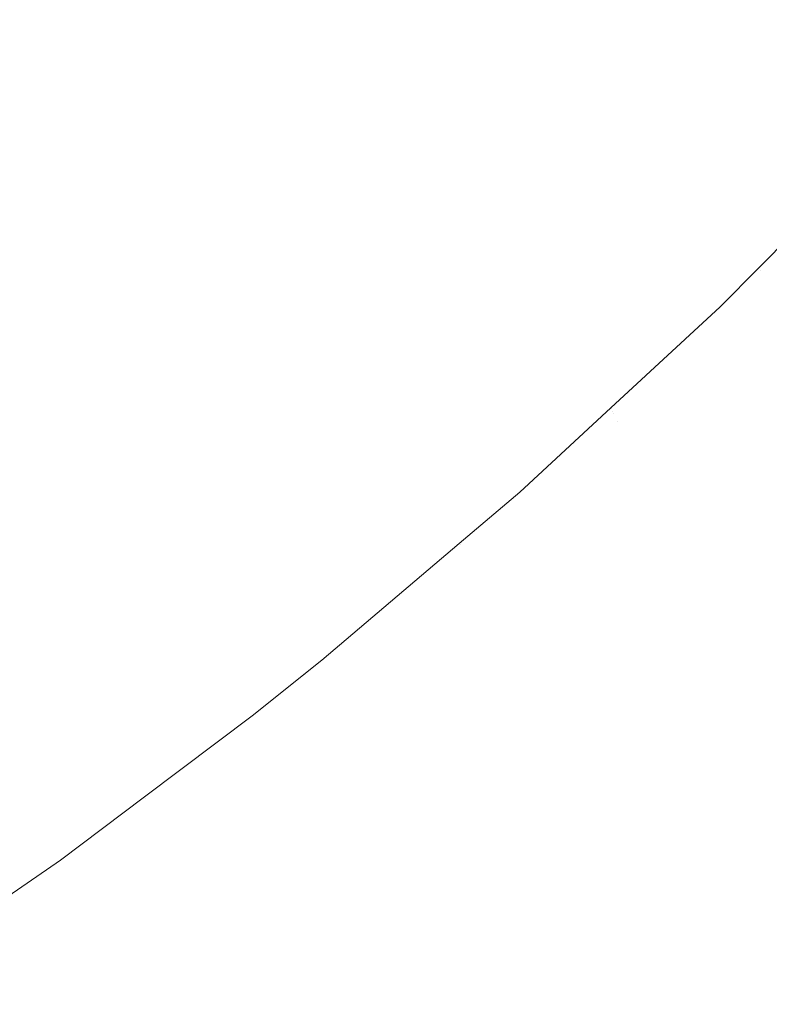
# Model space of a CAD drawing. Header units: centimetres. Extents: x -17.1 to 18.2, y 4.2 to 6.
# Tile 225 of 256: x 6.2821 to 6.2985, y 4.5165 to 4.538. Entities that reach past the tile are written whole.
import ezdxf

# ---------------------------------------------------------------- set-up
doc = ezdxf.new("R2010")
doc.units = ezdxf.units.CM
doc.header["$LTSCALE"] = 2.54
doc.layers.add('Lucido design-1', color=7, linetype='Continuous')

# ---------------------------------------------------------------- blocks, each defined once
blk = doc.blocks.new('Gruppo-3-1')
at = {"color": 7, "linetype": 'Continuous', "lineweight": 9}
blk.add_3dface([(-17.020308, 5.900212, -2276.22217), (-17.020308, 4.300212, -2276.22217), (18.147234, 4.300212, -2276.22217), (18.147234, 5.900212, -2276.22217)], dxfattribs=at)
for points, invisible_edges in [([(18.147234, 5.900212, -2277.02217), (6.24222, 4.401209, -2277.02217), (6.247738, 4.402007, -2277.02217)], 9), ([(6.24222, 4.401209, -2277.02217), (18.147234, 5.900212, -2277.02217), (18.147234, 4.300212, -2277.02217)], 9), ([(18.147234, 5.900212, -2277.02217), (6.247738, 4.402007, -2277.02217), (6.250767, 4.402575, -2277.02217)], 9), ([(6.250767, 4.402575, -2277.02217), (6.253268, 4.403044, -2277.02217), (18.147234, 5.900212, -2277.02217)], 10), ([(18.147234, 5.900212, -2277.02217), (6.253268, 4.403044, -2277.02217), (6.258817, 4.404324, -2277.02217)], 9), ([(18.147234, 5.900212, -2277.02217), (6.258817, 4.404324, -2277.02217), (6.26439, 4.405856, -2277.02217)], 9), ([(18.147234, 5.900212, -2277.02217), (6.26439, 4.405856, -2277.02217), (6.269994, 4.407647, -2277.02217)], 9), ([(18.147234, 5.900212, -2277.02217), (6.269994, 4.407647, -2277.02217), (6.275634, 4.409711, -2277.02217)], 9), ([(18.147234, 5.900212, -2277.02217), (6.275634, 4.409711, -2277.02217), (6.281313, 4.412058, -2277.02217)], 9), ([(18.147234, 5.900212, -2277.02217), (6.281313, 4.412058, -2277.02217), (6.287038, 4.414703, -2277.02217)], 9), ([(18.147234, 5.900212, -2277.02217), (6.287038, 4.414703, -2277.02217), (6.292811, 4.417664, -2277.02217)], 9), ([(18.147234, 5.900212, -2277.02217), (6.292811, 4.417664, -2277.02217), (6.298004, 4.420601, -2277.02217), (6.298635, 4.420958, -2277.02217)], 9), ([(6.295772, 4.538494, -2276.68536), (6.298806, 4.541571, -2276.68536), (6.299139, 4.540845, -2276.687674), (6.296091, 4.537755, -2276.687674)], 15), ([(6.287289, 4.538396, -2276.671794), (6.290378, 4.541153, -2276.671794), (6.290811, 4.540084, -2276.674006), (6.2877, 4.537308, -2276.674006)], 15), ([(6.295067, 4.54013, -2276.680769), (6.291981, 4.53719, -2276.680769), (6.291612, 4.538102, -2276.678496), (6.294681, 4.541025, -2276.678496)], 15), ([(6.296091, 4.537755, -2276.687674), (6.299139, 4.540845, -2276.687674), (6.299449, 4.540171, -2276.689995), (6.296388, 4.537067, -2276.689995)], 15), ([(6.279233, 4.538259, -2276.663225), (6.282376, 4.5407, -2276.663225), (6.28284, 4.539387, -2276.665321), (6.279671, 4.536925, -2276.665321)], 15), ([(6.286857, 4.539535, -2276.669608), (6.283713, 4.536913, -2276.669608), (6.283286, 4.538124, -2276.667449), (6.286406, 4.540726, -2276.667449)], 15), ([(6.296662, 4.53643, -2276.692323), (6.296388, 4.537067, -2276.689995), (6.299449, 4.540171, -2276.689995), (6.299735, 4.539546, -2276.692323)], 15), ([(6.2877, 4.537308, -2276.674006), (6.290811, 4.540084, -2276.674006), (6.291222, 4.539067, -2276.676241), (6.288092, 4.536274, -2276.676241)], 15), ([(6.295431, 4.539286, -2276.683058), (6.292329, 4.536331, -2276.683058), (6.291981, 4.53719, -2276.680769), (6.295067, 4.54013, -2276.680769)], 15), ([(6.287289, 4.538396, -2276.671794), (6.284123, 4.535755, -2276.671794), (6.283713, 4.536913, -2276.669608), (6.286857, 4.539535, -2276.669608)], 15), ([(6.299735, 4.539546, -2276.692323), (6.299998, 4.538972, -2276.694654), (6.296915, 4.535845, -2276.694654), (6.296662, 4.53643, -2276.692323)], 15), ([(6.279671, 4.536925, -2276.665321), (6.28284, 4.539387, -2276.665321), (6.283286, 4.538124, -2276.667449), (6.280093, 4.535643, -2276.667449)], 15), ([(6.295772, 4.538494, -2276.68536), (6.292655, 4.535525, -2276.68536), (6.292329, 4.536331, -2276.683058), (6.295431, 4.539286, -2276.683058)], 15), ([(6.288092, 4.536274, -2276.676241), (6.291222, 4.539067, -2276.676241), (6.291612, 4.538102, -2276.678496), (6.288463, 4.535292, -2276.678496)], 15), ([(6.297145, 4.535311, -2276.696987), (6.296915, 4.535845, -2276.694654), (6.299998, 4.538972, -2276.694654), (6.300238, 4.538449, -2276.696987)], 15), ([(6.296091, 4.537755, -2276.687674), (6.29296, 4.534772, -2276.687674), (6.292655, 4.535525, -2276.68536), (6.295772, 4.538494, -2276.68536)], 15), ([(6.300238, 4.538449, -2276.696987), (6.300456, 4.537974, -2276.699319), (6.297354, 4.534828, -2276.699319), (6.297145, 4.535311, -2276.696987)], 15), ([(6.2877, 4.537308, -2276.674006), (6.284513, 4.53465, -2276.674006), (6.284123, 4.535755, -2276.671794), (6.287289, 4.538396, -2276.671794)], 15), ([(6.280093, 4.535643, -2276.667449), (6.283286, 4.538124, -2276.667449), (6.283713, 4.536913, -2276.669608), (6.280496, 4.534414, -2276.669608)], 15), ([(6.288463, 4.535292, -2276.678496), (6.291612, 4.538102, -2276.678496), (6.291981, 4.53719, -2276.680769), (6.288815, 4.534365, -2276.680769)], 15), ([(6.297541, 4.534394, -2276.701649), (6.297354, 4.534828, -2276.699319), (6.300456, 4.537974, -2276.699319), (6.300651, 4.537549, -2276.701649)], 15), ([(6.296388, 4.537067, -2276.689995), (6.293243, 4.534071, -2276.689995), (6.29296, 4.534772, -2276.687674), (6.296091, 4.537755, -2276.687674)], 15), ([(6.300651, 4.537549, -2276.701649), (6.300824, 4.537172, -2276.703974), (6.297706, 4.53401, -2276.703974), (6.297541, 4.534394, -2276.701649)], 15), ([(6.288092, 4.536274, -2276.676241), (6.284884, 4.533599, -2276.676241), (6.284513, 4.53465, -2276.674006), (6.2877, 4.537308, -2276.674006)], 15), ([(6.288815, 4.534365, -2276.680769), (6.291981, 4.53719, -2276.680769), (6.292329, 4.536331, -2276.683058), (6.289145, 4.533491, -2276.683058)], 15), ([(6.297851, 4.533674, -2276.706291), (6.297706, 4.53401, -2276.703974), (6.300824, 4.537172, -2276.703974), (6.300975, 4.536842, -2276.706291)], 15), ([(6.280496, 4.534414, -2276.669608), (6.283713, 4.536913, -2276.669608), (6.284123, 4.535755, -2276.671794), (6.280883, 4.533238, -2276.671794)], 15), ([(6.293505, 4.533423, -2276.692323), (6.293243, 4.534071, -2276.689995), (6.296388, 4.537067, -2276.689995), (6.296662, 4.53643, -2276.692323)], 15), ([(6.300975, 4.536842, -2276.706291), (6.301105, 4.53656, -2276.7086), (6.297975, 4.533386, -2276.7086), (6.297851, 4.533674, -2276.706291)], 15), ([(6.298079, 4.533144, -2276.710899), (6.297975, 4.533386, -2276.7086), (6.301105, 4.53656, -2276.7086), (6.301213, 4.536323, -2276.710899)], 15), ([(6.288463, 4.535292, -2276.678496), (6.285237, 4.532601, -2276.678496), (6.284884, 4.533599, -2276.676241), (6.288092, 4.536274, -2276.676241)], 15), ([(6.289145, 4.533491, -2276.683058), (6.292329, 4.536331, -2276.683058), (6.292655, 4.535525, -2276.68536), (6.289456, 4.53267, -2276.68536)], 15), ([(6.296662, 4.53643, -2276.692323), (6.296915, 4.535845, -2276.694654), (6.293746, 4.532827, -2276.694654), (6.293505, 4.533423, -2276.692323)], 15), ([(6.301213, 4.536323, -2276.710899), (6.301301, 4.536132, -2276.713185), (6.298164, 4.532949, -2276.713185), (6.298079, 4.533144, -2276.710899)], 15), ([(6.298228, 4.5328, -2276.715456), (6.298164, 4.532949, -2276.713185), (6.301301, 4.536132, -2276.713185), (6.301369, 4.535985, -2276.715456)], 15), ([(6.298295, 4.532625, -2276.92217), (6.301866, 4.536232, -2276.92217), (6.301473, 4.535758, -2276.925344), (6.298328, 4.532568, -2276.925344)], 14), ([(6.298295, 4.532625, -2276.72217), (6.301866, 4.536232, -2276.72217), (6.301866, 4.536232, -2276.92217), (6.298295, 4.532625, -2276.92217)], 10), ([(6.301444, 4.535819, -2276.71995), (6.301866, 4.536232, -2276.72217), (6.298295, 4.532625, -2276.72217), (6.298301, 4.532631, -2276.71995)], 13), ([(6.293966, 4.532284, -2276.696987), (6.293746, 4.532827, -2276.694654), (6.296915, 4.535845, -2276.694654), (6.297145, 4.535311, -2276.696987)], 15), ([(6.301369, 4.535985, -2276.715456), (6.301416, 4.535881, -2276.717712), (6.298274, 4.532694, -2276.717712), (6.298228, 4.5328, -2276.715456)], 15), ([(6.298301, 4.532631, -2276.71995), (6.298274, 4.532694, -2276.717712), (6.301416, 4.535881, -2276.717712), (6.301444, 4.535819, -2276.71995)], 15), ([(6.280883, 4.533238, -2276.671794), (6.284123, 4.535755, -2276.671794), (6.284513, 4.53465, -2276.674006), (6.281251, 4.532116, -2276.674006)], 15), ([(6.298328, 4.532568, -2276.925344), (6.301473, 4.535758, -2276.925344), (6.301532, 4.535628, -2276.928615), (6.298385, 4.532436, -2276.928615)], 15), ([(6.298385, 4.532436, -2276.928615), (6.301532, 4.535628, -2276.928615), (6.301636, 4.535402, -2276.931982), (6.298484, 4.532206, -2276.931982)], 15), ([(6.289456, 4.53267, -2276.68536), (6.292655, 4.535525, -2276.68536), (6.29296, 4.534772, -2276.687674), (6.289746, 4.531904, -2276.687674)], 15), ([(6.288815, 4.534365, -2276.680769), (6.28557, 4.531658, -2276.680769), (6.285237, 4.532601, -2276.678496), (6.288463, 4.535292, -2276.678496)], 15), ([(6.297145, 4.535311, -2276.696987), (6.297354, 4.534828, -2276.699319), (6.294165, 4.531791, -2276.699319), (6.293966, 4.532284, -2276.696987)], 15), ([(6.298551, 4.532051, -2276.933702), (6.298484, 4.532206, -2276.931982), (6.301636, 4.535402, -2276.931982), (6.301787, 4.535072, -2276.935444)], 15), ([(6.289746, 4.531904, -2276.687674), (6.29296, 4.534772, -2276.687674), (6.293243, 4.534071, -2276.689995), (6.290016, 4.531191, -2276.689995)], 15), ([(6.294344, 4.531349, -2276.701649), (6.294165, 4.531791, -2276.699319), (6.297354, 4.534828, -2276.699319), (6.297541, 4.534394, -2276.701649)], 15), ([(6.281251, 4.532116, -2276.674006), (6.284513, 4.53465, -2276.674006), (6.284884, 4.533599, -2276.676241), (6.281602, 4.531049, -2276.676241)], 15), ([(6.289145, 4.533491, -2276.683058), (6.285883, 4.53077, -2276.683058), (6.28557, 4.531658, -2276.680769), (6.288815, 4.534365, -2276.680769)], 15), ([(6.297541, 4.534394, -2276.701649), (6.297706, 4.53401, -2276.703974), (6.294502, 4.530958, -2276.703974), (6.294344, 4.531349, -2276.701649)], 15), ([(6.290016, 4.531191, -2276.689995), (6.293243, 4.534071, -2276.689995), (6.293505, 4.533423, -2276.692323), (6.290265, 4.530532, -2276.692323)], 15), ([(6.294641, 4.530616, -2276.706291), (6.294502, 4.530958, -2276.703974), (6.297706, 4.53401, -2276.703974), (6.297851, 4.533674, -2276.706291)], 15), ([(6.281602, 4.531049, -2276.676241), (6.284884, 4.533599, -2276.676241), (6.285237, 4.532601, -2276.678496), (6.281934, 4.530036, -2276.678496)], 15), ([(6.289456, 4.53267, -2276.68536), (6.286178, 4.529937, -2276.68536), (6.285883, 4.53077, -2276.683058), (6.289145, 4.533491, -2276.683058)], 15), ([(6.297851, 4.533674, -2276.706291), (6.297975, 4.533386, -2276.7086), (6.29476, 4.530323, -2276.7086), (6.294641, 4.530616, -2276.706291)], 15), ([(6.290265, 4.530532, -2276.692323), (6.293505, 4.533423, -2276.692323), (6.293746, 4.532827, -2276.694654), (6.290495, 4.529926, -2276.694654)], 15), ([(6.294859, 4.530077, -2276.710899), (6.29476, 4.530323, -2276.7086), (6.297975, 4.533386, -2276.7086), (6.298079, 4.533144, -2276.710899)], 15), ([(6.298079, 4.533144, -2276.710899), (6.298164, 4.532949, -2276.713185), (6.294939, 4.529878, -2276.713185), (6.294859, 4.530077, -2276.710899)], 15), ([(6.290704, 4.529373, -2276.696987), (6.290495, 4.529926, -2276.694654), (6.293746, 4.532827, -2276.694654), (6.293966, 4.532284, -2276.696987)], 15), ([(6.295001, 4.529726, -2276.715456), (6.294939, 4.529878, -2276.713185), (6.298164, 4.532949, -2276.713185), (6.298228, 4.5328, -2276.715456)], 15), ([(6.289746, 4.531904, -2276.687674), (6.286453, 4.529158, -2276.687674), (6.286178, 4.529937, -2276.68536), (6.289456, 4.53267, -2276.68536)], 15), ([(6.298228, 4.5328, -2276.715456), (6.298274, 4.532694, -2276.717712), (6.295045, 4.529618, -2276.717712), (6.295001, 4.529726, -2276.715456)], 15), ([(6.29507, 4.529554, -2276.71995), (6.295045, 4.529618, -2276.717712), (6.298274, 4.532694, -2276.717712), (6.298301, 4.532631, -2276.71995)], 15), ([(6.29507, 4.529554, -2276.71995), (6.298301, 4.532631, -2276.71995), (6.297443, 4.531766, -2276.72217)], 11), ([(6.298301, 4.532631, -2276.71995), (6.298295, 4.532625, -2276.72217), (6.297443, 4.531766, -2276.72217)], 9), ([(6.297443, 4.531766, -2276.92217), (6.298295, 4.532625, -2276.92217), (6.298328, 4.532568, -2276.925344)], 10), ([(6.298295, 4.532625, -2276.92217), (6.297443, 4.531766, -2276.92217), (6.297443, 4.531766, -2276.72217), (6.298295, 4.532625, -2276.72217)], 10), ([(6.281934, 4.530036, -2276.678496), (6.285237, 4.532601, -2276.678496), (6.28557, 4.531658, -2276.680769), (6.282249, 4.529079, -2276.680769)], 15), ([(6.297443, 4.531766, -2276.92217), (6.298328, 4.532568, -2276.925344), (6.295096, 4.52949, -2276.925344)], 11), ([(6.295119, 4.529435, -2276.926967), (6.295096, 4.52949, -2276.925344), (6.298328, 4.532568, -2276.925344), (6.298385, 4.532436, -2276.928615)], 15), ([(6.298385, 4.532436, -2276.928615), (6.295151, 4.529356, -2276.928615), (6.295119, 4.529435, -2276.926967)], 11), ([(6.295193, 4.529252, -2276.930287), (6.295151, 4.529356, -2276.928615), (6.298385, 4.532436, -2276.928615), (6.298484, 4.532206, -2276.931982)], 15), ([(6.293966, 4.532284, -2276.696987), (6.294165, 4.531791, -2276.699319), (6.290894, 4.528872, -2276.699319), (6.290704, 4.529373, -2276.696987)], 15), ([(6.298484, 4.532206, -2276.931982), (6.295245, 4.529121, -2276.931982), (6.295193, 4.529252, -2276.930287)], 11), ([(6.295309, 4.528964, -2276.933702), (6.295245, 4.529121, -2276.931982), (6.298484, 4.532206, -2276.931982), (6.298551, 4.532051, -2276.933702)], 15), ([(6.298551, 4.532051, -2276.933702), (6.298629, 4.531869, -2276.935444), (6.295384, 4.528778, -2276.935444), (6.295309, 4.528964, -2276.933702)], 15), ([(6.290016, 4.531191, -2276.689995), (6.286709, 4.528433, -2276.689995), (6.286453, 4.529158, -2276.687674), (6.289746, 4.531904, -2276.687674)], 15), ([(6.291064, 4.528422, -2276.701649), (6.290894, 4.528872, -2276.699319), (6.294165, 4.531791, -2276.699319), (6.294344, 4.531349, -2276.701649)], 15), ([(6.295096, 4.52949, -2276.925344), (6.295057, 4.529557, -2276.92217), (6.297443, 4.531766, -2276.92217)], 9), ([(6.295057, 4.529557, -2276.72217), (6.297443, 4.531766, -2276.72217), (6.297443, 4.531766, -2276.92217), (6.295057, 4.529557, -2276.92217)], 10), ([(6.297443, 4.531766, -2276.72217), (6.295057, 4.529557, -2276.72217), (6.29507, 4.529554, -2276.71995)], 10), ([(6.295472, 4.528563, -2276.93721), (6.295384, 4.528778, -2276.935444), (6.298629, 4.531869, -2276.935444), (6.298721, 4.531657, -2276.93721)], 15), ([(6.282249, 4.529079, -2276.680769), (6.28557, 4.531658, -2276.680769), (6.285883, 4.53077, -2276.683058), (6.282545, 4.528177, -2276.683058)], 15), ([(6.298721, 4.531657, -2276.93721), (6.298825, 4.531415, -2276.938998), (6.295571, 4.528316, -2276.938998), (6.295472, 4.528563, -2276.93721)], 15), ([(6.294344, 4.531349, -2276.701649), (6.294502, 4.530958, -2276.703974), (6.291215, 4.528024, -2276.703974), (6.291064, 4.528422, -2276.701649)], 15), ([(6.295684, 4.528038, -2276.940809), (6.295571, 4.528316, -2276.938998), (6.298825, 4.531415, -2276.938998), (6.298943, 4.531142, -2276.940809)], 15), ([(6.290265, 4.530532, -2276.692323), (6.286945, 4.527763, -2276.692323), (6.286709, 4.528433, -2276.689995), (6.290016, 4.531191, -2276.689995)], 15), ([(6.298943, 4.531142, -2276.940809), (6.299075, 4.530836, -2276.942641), (6.29581, 4.527726, -2276.942641), (6.295684, 4.528038, -2276.940809)], 15), ([(6.291346, 4.527676, -2276.706291), (6.291215, 4.528024, -2276.703974), (6.294502, 4.530958, -2276.703974), (6.294641, 4.530616, -2276.706291)], 15), ([(6.282545, 4.528177, -2276.683058), (6.285883, 4.53077, -2276.683058), (6.286178, 4.529937, -2276.68536), (6.282823, 4.52733, -2276.68536)], 15), ([(6.29595, 4.52738, -2276.944493), (6.29581, 4.527726, -2276.942641), (6.299075, 4.530836, -2276.942641), (6.299222, 4.530496, -2276.944493)], 15), ([(6.290495, 4.529926, -2276.694654), (6.287163, 4.527147, -2276.694654), (6.286945, 4.527763, -2276.692323), (6.290265, 4.530532, -2276.692323)], 15), ([(6.294641, 4.530616, -2276.706291), (6.29476, 4.530323, -2276.7086), (6.291459, 4.527378, -2276.7086), (6.291346, 4.527676, -2276.706291)], 15), ([(6.299222, 4.530496, -2276.944493), (6.299384, 4.53012, -2276.946366), (6.296105, 4.526997, -2276.946366), (6.29595, 4.52738, -2276.944493)], 15), ([(6.291554, 4.527128, -2276.710899), (6.291459, 4.527378, -2276.7086), (6.29476, 4.530323, -2276.7086), (6.294859, 4.530077, -2276.710899)], 15), ([(6.27871, 4.52711, -2276.67963), (6.27856, 4.527603, -2276.678496), (6.281934, 4.530036, -2276.678496), (6.282249, 4.529079, -2276.680769)], 15), ([(6.294859, 4.530077, -2276.710899), (6.294939, 4.529878, -2276.713185), (6.291631, 4.526926, -2276.713185), (6.291554, 4.527128, -2276.710899)], 15), ([(6.296274, 4.526578, -2276.948259), (6.296105, 4.526997, -2276.946366), (6.299384, 4.53012, -2276.946366), (6.299561, 4.529708, -2276.948259)], 15), ([(6.282823, 4.52733, -2276.68536), (6.286178, 4.529937, -2276.68536), (6.286453, 4.529158, -2276.687674), (6.283083, 4.52654, -2276.687674)], 15), ([(6.287362, 4.526585, -2276.696987), (6.287163, 4.527147, -2276.694654), (6.290495, 4.529926, -2276.694654), (6.290704, 4.529373, -2276.696987)], 15), ([(6.291689, 4.52677, -2276.715456), (6.291631, 4.526926, -2276.713185), (6.294939, 4.529878, -2276.713185), (6.295001, 4.529726, -2276.715456)], 15), ([(6.295001, 4.529726, -2276.715456), (6.295045, 4.529618, -2276.717712), (6.291731, 4.526661, -2276.717712), (6.291689, 4.52677, -2276.715456)], 15), ([(6.291755, 4.526596, -2276.71995), (6.291731, 4.526661, -2276.717712), (6.295045, 4.529618, -2276.717712), (6.29507, 4.529554, -2276.71995)], 15), ([(6.299561, 4.529708, -2276.948259), (6.299755, 4.529258, -2276.95017), (6.29646, 4.52612, -2276.95017), (6.296274, 4.526578, -2276.948259)], 15), ([(6.293067, 4.527715, -2276.72217), (6.291755, 4.526596, -2276.71995), (6.29507, 4.529554, -2276.71995)], 11), ([(6.293067, 4.527715, -2276.92217), (6.295096, 4.52949, -2276.925344), (6.291768, 4.526564, -2276.923745)], 11), ([(6.295096, 4.52949, -2276.925344), (6.29178, 4.526531, -2276.925344), (6.291768, 4.526564, -2276.923745)], 11), ([(6.291801, 4.526475, -2276.926967), (6.29178, 4.526531, -2276.925344), (6.295096, 4.52949, -2276.925344), (6.295119, 4.529435, -2276.926967)], 15), ([(6.295119, 4.529435, -2276.926967), (6.295151, 4.529356, -2276.928615), (6.291832, 4.526394, -2276.928615), (6.291801, 4.526475, -2276.926967)], 15), ([(6.293067, 4.527715, -2276.92217), (6.295057, 4.529557, -2276.92217), (6.295096, 4.52949, -2276.925344)], 10), ([(6.295057, 4.529557, -2276.92217), (6.293067, 4.527715, -2276.92217), (6.293067, 4.527715, -2276.72217), (6.295057, 4.529557, -2276.72217)], 10), ([(6.29507, 4.529554, -2276.71995), (6.295057, 4.529557, -2276.72217), (6.293067, 4.527715, -2276.72217)], 9), ([(6.290704, 4.529373, -2276.696987), (6.290894, 4.528872, -2276.699319), (6.287541, 4.526076, -2276.699319), (6.287362, 4.526585, -2276.696987)], 15), ([(6.291872, 4.526288, -2276.930287), (6.291832, 4.526394, -2276.928615), (6.295151, 4.529356, -2276.928615), (6.295193, 4.529252, -2276.930287)], 15), ([(6.295193, 4.529252, -2276.930287), (6.295245, 4.529121, -2276.931982), (6.291922, 4.526156, -2276.931982), (6.291872, 4.526288, -2276.930287)], 15), ([(6.296661, 4.525622, -2276.952099), (6.29646, 4.52612, -2276.95017), (6.299755, 4.529258, -2276.95017), (6.299966, 4.528769, -2276.952099)], 15), ([(6.282249, 4.529079, -2276.680769), (6.278856, 4.526632, -2276.680769), (6.27871, 4.52711, -2276.67963)], 11), ([(6.278997, 4.526167, -2276.681912), (6.278856, 4.526632, -2276.680769), (6.282249, 4.529079, -2276.680769), (6.282545, 4.528177, -2276.683058)], 15), ([(6.283083, 4.52654, -2276.687674), (6.286453, 4.529158, -2276.687674), (6.286709, 4.528433, -2276.689995), (6.283325, 4.525804, -2276.689995)], 15), ([(6.291983, 4.525995, -2276.933702), (6.291922, 4.526156, -2276.931982), (6.295245, 4.529121, -2276.931982), (6.295309, 4.528964, -2276.933702)], 15), ([(6.295309, 4.528964, -2276.933702), (6.295384, 4.528778, -2276.935444), (6.292054, 4.525806, -2276.935444), (6.291983, 4.525995, -2276.933702)], 15), ([(6.287703, 4.525619, -2276.701649), (6.287541, 4.526076, -2276.699319), (6.290894, 4.528872, -2276.699319), (6.291064, 4.528422, -2276.701649)], 15), ([(6.292137, 4.525587, -2276.93721), (6.292054, 4.525806, -2276.935444), (6.295384, 4.528778, -2276.935444), (6.295472, 4.528563, -2276.93721)], 15), ([(6.299966, 4.528769, -2276.952099), (6.300195, 4.52824, -2276.954044), (6.296879, 4.525082, -2276.954044), (6.296661, 4.525622, -2276.952099)], 15), ([(6.295472, 4.528563, -2276.93721), (6.295571, 4.528316, -2276.938998), (6.292232, 4.525336, -2276.938998), (6.292137, 4.525587, -2276.93721)], 15), ([(6.283325, 4.525804, -2276.689995), (6.286709, 4.528433, -2276.689995), (6.286945, 4.527763, -2276.692323), (6.283548, 4.525124, -2276.692323)], 15), ([(6.291064, 4.528422, -2276.701649), (6.291215, 4.528024, -2276.703974), (6.287846, 4.525214, -2276.703974), (6.287703, 4.525619, -2276.701649)], 15), ([(6.292339, 4.525053, -2276.940809), (6.292232, 4.525336, -2276.938998), (6.295571, 4.528316, -2276.938998), (6.295684, 4.528038, -2276.940809)], 15), ([(6.282545, 4.528177, -2276.683058), (6.279134, 4.525717, -2276.683058), (6.278997, 4.526167, -2276.681912)], 11), ([(6.279267, 4.525281, -2276.684208), (6.279134, 4.525717, -2276.683058), (6.282545, 4.528177, -2276.683058), (6.282823, 4.52733, -2276.68536)], 15), ([(6.297115, 4.5245, -2276.956004), (6.296879, 4.525082, -2276.954044), (6.300195, 4.52824, -2276.954044), (6.300441, 4.527668, -2276.956004)], 15), ([(6.287971, 4.524861, -2276.706291), (6.287846, 4.525214, -2276.703974), (6.291215, 4.528024, -2276.703974), (6.291346, 4.527676, -2276.706291)], 15), ([(6.295684, 4.528038, -2276.940809), (6.29581, 4.527726, -2276.942641), (6.292459, 4.524736, -2276.942641), (6.292339, 4.525053, -2276.940809)], 15), ([(6.283548, 4.525124, -2276.692323), (6.286945, 4.527763, -2276.692323), (6.287163, 4.527147, -2276.694654), (6.283754, 4.524499, -2276.694654)], 15), ([(6.291346, 4.527676, -2276.706291), (6.291459, 4.527378, -2276.7086), (6.288078, 4.524558, -2276.7086), (6.287971, 4.524861, -2276.706291)], 15), ([(6.291768, 4.526564, -2276.923745), (6.291747, 4.526594, -2276.92217), (6.293067, 4.527715, -2276.92217)], 9), ([(6.291747, 4.526594, -2276.72217), (6.293067, 4.527715, -2276.72217), (6.293067, 4.527715, -2276.92217), (6.291747, 4.526594, -2276.92217)], 10), ([(6.293067, 4.527715, -2276.72217), (6.291747, 4.526594, -2276.72217), (6.291755, 4.526596, -2276.71995)], 10), ([(6.292593, 4.524384, -2276.944493), (6.292459, 4.524736, -2276.942641), (6.29581, 4.527726, -2276.942641), (6.29595, 4.52738, -2276.944493)], 15), ([(6.300441, 4.527668, -2276.956004), (6.300706, 4.527053, -2276.957979), (6.297368, 4.523874, -2276.957979), (6.297115, 4.5245, -2276.956004)], 15), ([(6.282823, 4.52733, -2276.68536), (6.279395, 4.524858, -2276.68536), (6.279267, 4.525281, -2276.684208)], 11), ([(6.27952, 4.52445, -2276.686516), (6.279395, 4.524858, -2276.68536), (6.282823, 4.52733, -2276.68536), (6.283083, 4.52654, -2276.687674)], 15), ([(6.288167, 4.524304, -2276.710899), (6.288078, 4.524558, -2276.7086), (6.291459, 4.527378, -2276.7086), (6.291554, 4.527128, -2276.710899)], 15), ([(6.29595, 4.52738, -2276.944493), (6.296105, 4.526997, -2276.946366), (6.29274, 4.523995, -2276.946366), (6.292593, 4.524384, -2276.944493)], 15), ([(6.283754, 4.524499, -2276.694654), (6.287163, 4.527147, -2276.694654), (6.287362, 4.526585, -2276.696987), (6.283941, 4.523928, -2276.696987)], 15), ([(6.291554, 4.527128, -2276.710899), (6.291631, 4.526926, -2276.713185), (6.28824, 4.524098, -2276.713185), (6.288167, 4.524304, -2276.710899)], 15), ([(6.29764, 4.523203, -2276.959966), (6.297368, 4.523874, -2276.957979), (6.300706, 4.527053, -2276.957979), (6.30099, 4.526394, -2276.959966)], 15), ([(6.288296, 4.523941, -2276.715456), (6.28824, 4.524098, -2276.713185), (6.291631, 4.526926, -2276.713185), (6.291689, 4.52677, -2276.715456)], 15), ([(6.292902, 4.523568, -2276.948259), (6.29274, 4.523995, -2276.946366), (6.296105, 4.526997, -2276.946366), (6.296274, 4.526578, -2276.948259)], 15), ([(6.291689, 4.52677, -2276.715456), (6.291731, 4.526661, -2276.717712), (6.288335, 4.523829, -2276.717712), (6.288296, 4.523941, -2276.715456)], 15), ([(6.288358, 4.523763, -2276.71995), (6.288335, 4.523829, -2276.717712), (6.291731, 4.526661, -2276.717712), (6.291755, 4.526596, -2276.71995)], 15), ([(6.288744, 4.524047, -2276.72217), (6.288358, 4.523763, -2276.71995), (6.291755, 4.526596, -2276.71995)], 11), ([(6.291755, 4.526596, -2276.71995), (6.291747, 4.526594, -2276.72217), (6.288744, 4.524047, -2276.72217)], 9), ([(6.288744, 4.524047, -2276.92217), (6.291747, 4.526594, -2276.92217), (6.291768, 4.526564, -2276.923745)], 10), ([(6.291747, 4.526594, -2276.92217), (6.288744, 4.524047, -2276.92217), (6.288744, 4.524047, -2276.72217), (6.291747, 4.526594, -2276.72217)], 10), ([(6.283083, 4.52654, -2276.687674), (6.279639, 4.524056, -2276.687674), (6.27952, 4.52445, -2276.686516)], 11), ([(6.279755, 4.523676, -2276.688833), (6.279639, 4.524056, -2276.687674), (6.283083, 4.52654, -2276.687674), (6.283325, 4.525804, -2276.689995)], 15), ([(6.283941, 4.523928, -2276.696987), (6.287362, 4.526585, -2276.696987), (6.287541, 4.526076, -2276.699319), (6.284111, 4.523411, -2276.699319)], 15), ([(6.291768, 4.526564, -2276.923745), (6.28837, 4.52373, -2276.923745), (6.288744, 4.524047, -2276.92217)], 11), ([(6.291768, 4.526564, -2276.923745), (6.29178, 4.526531, -2276.925344), (6.288382, 4.523697, -2276.925344), (6.28837, 4.52373, -2276.923745)], 15), ([(6.288402, 4.52364, -2276.926967), (6.288382, 4.523697, -2276.925344), (6.29178, 4.526531, -2276.925344), (6.291801, 4.526475, -2276.926967)], 15), ([(6.291801, 4.526475, -2276.926967), (6.291832, 4.526394, -2276.928615), (6.288431, 4.523558, -2276.928615), (6.288402, 4.52364, -2276.926967)], 15), ([(6.288469, 4.52345, -2276.930287), (6.288431, 4.523558, -2276.928615), (6.291832, 4.526394, -2276.928615), (6.291872, 4.526288, -2276.930287)], 15), ([(6.296274, 4.526578, -2276.948259), (6.29646, 4.52612, -2276.95017), (6.293078, 4.523102, -2276.95017), (6.292902, 4.523568, -2276.948259)], 15), ([(6.30099, 4.526394, -2276.959966), (6.301294, 4.525689, -2276.961965), (6.29793, 4.522485, -2276.961965), (6.29764, 4.523203, -2276.959966)], 15), ([(6.291872, 4.526288, -2276.930287), (6.291922, 4.526156, -2276.931982), (6.288516, 4.523316, -2276.931982), (6.288469, 4.52345, -2276.930287)], 15), ([(6.284263, 4.522947, -2276.701649), (6.284111, 4.523411, -2276.699319), (6.287541, 4.526076, -2276.699319), (6.287703, 4.525619, -2276.701649)], 15), ([(6.288574, 4.523153, -2276.933702), (6.288516, 4.523316, -2276.931982), (6.291922, 4.526156, -2276.931982), (6.291983, 4.525995, -2276.933702)], 15), ([(6.291983, 4.525995, -2276.933702), (6.292054, 4.525806, -2276.935444), (6.288642, 4.522961, -2276.935444), (6.288574, 4.523153, -2276.933702)], 15), ([(6.29327, 4.522595, -2276.952099), (6.293078, 4.523102, -2276.95017), (6.29646, 4.52612, -2276.95017), (6.296661, 4.525622, -2276.952099)], 15), ([(6.283325, 4.525804, -2276.689995), (6.279866, 4.52331, -2276.689995), (6.279755, 4.523676, -2276.688833)], 11), ([(6.279974, 4.522958, -2276.691158), (6.279866, 4.52331, -2276.689995), (6.283325, 4.525804, -2276.689995), (6.283548, 4.525124, -2276.692323)], 15), ([(6.288721, 4.522738, -2276.93721), (6.288642, 4.522961, -2276.935444), (6.292054, 4.525806, -2276.935444), (6.292137, 4.525587, -2276.93721)], 15), ([(6.287703, 4.525619, -2276.701649), (6.287846, 4.525214, -2276.703974), (6.284398, 4.522536, -2276.703974), (6.284263, 4.522947, -2276.701649)], 15), ([(6.292137, 4.525587, -2276.93721), (6.292232, 4.525336, -2276.938998), (6.288811, 4.522483, -2276.938998), (6.288721, 4.522738, -2276.93721)], 15), ([(6.296661, 4.525622, -2276.952099), (6.296879, 4.525082, -2276.954044), (6.293478, 4.522046, -2276.954044), (6.29327, 4.522595, -2276.952099)], 15), ([(6.29824, 4.521719, -2276.963974), (6.29793, 4.522485, -2276.961965), (6.301294, 4.525689, -2276.961965), (6.301619, 4.524937, -2276.963974)], 15), ([(6.288912, 4.522195, -2276.940809), (6.288811, 4.522483, -2276.938998), (6.292232, 4.525336, -2276.938998), (6.292339, 4.525053, -2276.940809)], 15), ([(6.283548, 4.525124, -2276.692323), (6.280076, 4.52262, -2276.692323), (6.279974, 4.522958, -2276.691158)], 11), ([(6.280175, 4.522296, -2276.693488), (6.280076, 4.52262, -2276.692323), (6.283548, 4.525124, -2276.692323), (6.283754, 4.524499, -2276.694654)], 15), ([(6.284516, 4.522177, -2276.706291), (6.284398, 4.522536, -2276.703974), (6.287846, 4.525214, -2276.703974), (6.287971, 4.524861, -2276.706291)], 15), ([(6.292339, 4.525053, -2276.940809), (6.292459, 4.524736, -2276.942641), (6.289026, 4.521873, -2276.942641), (6.288912, 4.522195, -2276.940809)], 15), ([(6.293702, 4.521454, -2276.956004), (6.293478, 4.522046, -2276.954044), (6.296879, 4.525082, -2276.954044), (6.297115, 4.5245, -2276.956004)], 15), ([(6.301619, 4.524937, -2276.963974), (6.301964, 4.524136, -2276.96599), (6.29857, 4.520903, -2276.96599), (6.29824, 4.521719, -2276.963974)], 15), ([(6.287971, 4.524861, -2276.706291), (6.288078, 4.524558, -2276.7086), (6.284617, 4.521869, -2276.7086), (6.284516, 4.522177, -2276.706291)], 15), ([(6.289153, 4.521515, -2276.944493), (6.289026, 4.521873, -2276.942641), (6.292459, 4.524736, -2276.942641), (6.292593, 4.524384, -2276.944493)], 15), ([(6.283754, 4.524499, -2276.694654), (6.280269, 4.521986, -2276.694654), (6.280175, 4.522296, -2276.693488)], 11), ([(6.28036, 4.52169, -2276.695821), (6.280269, 4.521986, -2276.694654), (6.283754, 4.524499, -2276.694654), (6.283941, 4.523928, -2276.696987)], 15), ([(6.284702, 4.521611, -2276.710899), (6.284617, 4.521869, -2276.7086), (6.288078, 4.524558, -2276.7086), (6.288167, 4.524304, -2276.710899)], 15), ([(6.297115, 4.5245, -2276.956004), (6.297368, 4.523874, -2276.957979), (6.293943, 4.520817, -2276.957979), (6.293702, 4.521454, -2276.956004)], 15), ([(6.288167, 4.524304, -2276.710899), (6.28824, 4.524098, -2276.713185), (6.28477, 4.521403, -2276.713185), (6.284702, 4.521611, -2276.710899)], 15), ([(6.292593, 4.524384, -2276.944493), (6.29274, 4.523995, -2276.946366), (6.289292, 4.52112, -2276.946366), (6.289153, 4.521515, -2276.944493)], 15), ([(6.284823, 4.521243, -2276.715456), (6.28477, 4.521403, -2276.713185), (6.28824, 4.524098, -2276.713185), (6.288296, 4.523941, -2276.715456)], 15), ([(6.287225, 4.522834, -2276.92217), (6.288744, 4.524047, -2276.92217), (6.28837, 4.52373, -2276.923745)], 10), ([(6.287225, 4.522834, -2276.92217), (6.287225, 4.522834, -2276.72217), (6.288744, 4.524047, -2276.72217), (6.288744, 4.524047, -2276.92217)], 5), ([(6.288358, 4.523763, -2276.71995), (6.288744, 4.524047, -2276.72217), (6.287225, 4.522834, -2276.72217)], 9), ([(6.283941, 4.523928, -2276.696987), (6.280446, 4.521407, -2276.696987), (6.28036, 4.52169, -2276.695821)], 11), ([(6.280528, 4.521138, -2276.698154), (6.280446, 4.521407, -2276.696987), (6.283941, 4.523928, -2276.696987), (6.284111, 4.523411, -2276.699319)], 15), ([(6.288296, 4.523941, -2276.715456), (6.288335, 4.523829, -2276.717712), (6.28486, 4.52113, -2276.717712), (6.284823, 4.521243, -2276.715456)], 15), ([(6.284882, 4.521063, -2276.71995), (6.28486, 4.52113, -2276.717712), (6.288335, 4.523829, -2276.717712), (6.288358, 4.523763, -2276.71995)], 15), ([(6.289445, 4.520686, -2276.948259), (6.289292, 4.52112, -2276.946366), (6.29274, 4.523995, -2276.946366), (6.292902, 4.523568, -2276.948259)], 15), ([(6.294201, 4.520134, -2276.959966), (6.293943, 4.520817, -2276.957979), (6.297368, 4.523874, -2276.957979), (6.29764, 4.523203, -2276.959966)], 15), ([(6.284882, 4.521063, -2276.71995), (6.288358, 4.523763, -2276.71995), (6.287225, 4.522834, -2276.72217)], 11), ([(6.287225, 4.522834, -2276.92217), (6.28837, 4.52373, -2276.923745), (6.284893, 4.521029, -2276.923745)], 11), ([(6.28837, 4.52373, -2276.923745), (6.288382, 4.523697, -2276.925344), (6.284904, 4.520995, -2276.925344), (6.284893, 4.521029, -2276.923745)], 15), ([(6.284923, 4.520937, -2276.926967), (6.284904, 4.520995, -2276.925344), (6.288382, 4.523697, -2276.925344), (6.288402, 4.52364, -2276.926967)], 15), ([(6.288402, 4.52364, -2276.926967), (6.288431, 4.523558, -2276.928615), (6.284951, 4.520854, -2276.928615), (6.284923, 4.520937, -2276.926967)], 15), ([(6.284111, 4.523411, -2276.699319), (6.280605, 4.520883, -2276.699319), (6.280528, 4.521138, -2276.698154)], 11), ([(6.280679, 4.520641, -2276.700485), (6.280605, 4.520883, -2276.699319), (6.284111, 4.523411, -2276.699319), (6.284263, 4.522947, -2276.701649)], 15), ([(6.284987, 4.520745, -2276.930287), (6.284951, 4.520854, -2276.928615), (6.288431, 4.523558, -2276.928615), (6.288469, 4.52345, -2276.930287)], 15), ([(6.288469, 4.52345, -2276.930287), (6.288516, 4.523316, -2276.931982), (6.285031, 4.520608, -2276.931982), (6.284987, 4.520745, -2276.930287)], 15), ([(6.292902, 4.523568, -2276.948259), (6.293078, 4.523102, -2276.95017), (6.289613, 4.520212, -2276.95017), (6.289445, 4.520686, -2276.948259)], 15), ([(6.285086, 4.520443, -2276.933702), (6.285031, 4.520608, -2276.931982), (6.288516, 4.523316, -2276.931982), (6.288574, 4.523153, -2276.933702)], 15), ([(6.288574, 4.523153, -2276.933702), (6.288642, 4.522961, -2276.935444), (6.28515, 4.520248, -2276.935444), (6.285086, 4.520443, -2276.933702)], 15), ([(6.29764, 4.523203, -2276.959966), (6.29793, 4.522485, -2276.961965), (6.294478, 4.519404, -2276.961965), (6.294201, 4.520134, -2276.959966)], 15), ([(6.284263, 4.522947, -2276.701649), (6.280748, 4.520412, -2276.701649), (6.280679, 4.520641, -2276.700485)], 11), ([(6.280814, 4.520197, -2276.702812), (6.280748, 4.520412, -2276.701649), (6.284263, 4.522947, -2276.701649), (6.284398, 4.522536, -2276.703974)], 15), ([(6.285224, 4.520021, -2276.93721), (6.28515, 4.520248, -2276.935444), (6.288642, 4.522961, -2276.935444), (6.288721, 4.522738, -2276.93721)], 15), ([(6.289795, 4.519697, -2276.952099), (6.289613, 4.520212, -2276.95017), (6.293078, 4.523102, -2276.95017), (6.29327, 4.522595, -2276.952099)], 15), ([(6.284893, 4.521029, -2276.923745), (6.284873, 4.521062, -2276.92217), (6.287225, 4.522834, -2276.92217)], 9), ([(6.284873, 4.521062, -2276.72217), (6.287225, 4.522834, -2276.72217), (6.287225, 4.522834, -2276.92217), (6.284873, 4.521062, -2276.92217)], 10), ([(6.287225, 4.522834, -2276.72217), (6.284873, 4.521062, -2276.72217), (6.284882, 4.521063, -2276.71995)], 10), ([(6.288721, 4.522738, -2276.93721), (6.288811, 4.522483, -2276.938998), (6.285309, 4.519763, -2276.938998), (6.285224, 4.520021, -2276.93721)], 15), ([(6.284398, 4.522536, -2276.703974), (6.280875, 4.519996, -2276.703974), (6.280814, 4.520197, -2276.702812)], 11), ([(6.280986, 4.519631, -2276.706291), (6.280875, 4.519996, -2276.703974), (6.284398, 4.522536, -2276.703974), (6.284516, 4.522177, -2276.706291)], 15), ([(6.29327, 4.522595, -2276.952099), (6.293478, 4.522046, -2276.954044), (6.289992, 4.519139, -2276.954044), (6.289795, 4.519697, -2276.952099)], 15), ([(6.285405, 4.519471, -2276.940809), (6.285309, 4.519763, -2276.938998), (6.288811, 4.522483, -2276.938998), (6.288912, 4.522195, -2276.940809)], 15), ([(6.294773, 4.518625, -2276.963974), (6.294478, 4.519404, -2276.961965), (6.29793, 4.522485, -2276.961965), (6.29824, 4.521719, -2276.963974)], 15), ([(6.284516, 4.522177, -2276.706291), (6.284617, 4.521869, -2276.7086), (6.281081, 4.519319, -2276.7086), (6.280986, 4.519631, -2276.706291)], 15), ([(6.288912, 4.522195, -2276.940809), (6.289026, 4.521873, -2276.942641), (6.285513, 4.519143, -2276.942641), (6.285405, 4.519471, -2276.940809)], 15), ([(6.281161, 4.519058, -2276.710899), (6.281081, 4.519319, -2276.7086), (6.284617, 4.521869, -2276.7086), (6.284702, 4.521611, -2276.710899)], 15), ([(6.285632, 4.51878, -2276.944493), (6.285513, 4.519143, -2276.942641), (6.289026, 4.521873, -2276.942641), (6.289153, 4.521515, -2276.944493)], 15), ([(6.290204, 4.518538, -2276.956004), (6.289992, 4.519139, -2276.954044), (6.293478, 4.522046, -2276.954044), (6.293702, 4.521454, -2276.956004)], 15), ([(6.29824, 4.521719, -2276.963974), (6.29857, 4.520903, -2276.96599), (6.295087, 4.517795, -2276.96599), (6.294773, 4.518625, -2276.963974)], 15), ([(6.284702, 4.521611, -2276.710899), (6.28477, 4.521403, -2276.713185), (6.281225, 4.518846, -2276.713185), (6.281161, 4.519058, -2276.710899)], 15), ([(6.289153, 4.521515, -2276.944493), (6.289292, 4.52112, -2276.946366), (6.285764, 4.518378, -2276.946366), (6.285632, 4.51878, -2276.944493)], 15), ([(6.293702, 4.521454, -2276.956004), (6.293943, 4.520817, -2276.957979), (6.290433, 4.51789, -2276.957979), (6.290204, 4.518538, -2276.956004)], 15), ([(6.281274, 4.518684, -2276.715456), (6.281225, 4.518846, -2276.713185), (6.28477, 4.521403, -2276.713185), (6.284823, 4.521243, -2276.715456)], 15), ([(6.284823, 4.521243, -2276.715456), (6.28486, 4.52113, -2276.717712), (6.281309, 4.518569, -2276.717712), (6.281274, 4.518684, -2276.715456)], 15), ([(6.28133, 4.518501, -2276.71995), (6.281309, 4.518569, -2276.717712), (6.28486, 4.52113, -2276.717712), (6.284882, 4.521063, -2276.71995)], 15), ([(6.283037, 4.51968, -2276.72217), (6.28133, 4.518501, -2276.71995), (6.284882, 4.521063, -2276.71995)], 11), ([(6.284893, 4.521029, -2276.923745), (6.28134, 4.518467, -2276.923745), (6.283037, 4.51968, -2276.92217)], 11), ([(6.284893, 4.521029, -2276.923745), (6.284904, 4.520995, -2276.925344), (6.281351, 4.518433, -2276.925344), (6.28134, 4.518467, -2276.923745)], 15), ([(6.284882, 4.521063, -2276.71995), (6.284873, 4.521062, -2276.72217), (6.283037, 4.51968, -2276.72217)], 9), ([(6.283037, 4.51968, -2276.92217), (6.284873, 4.521062, -2276.92217), (6.284893, 4.521029, -2276.923745)], 10), ([(6.284873, 4.521062, -2276.92217), (6.283037, 4.51968, -2276.92217), (6.283037, 4.51968, -2276.72217), (6.284873, 4.521062, -2276.72217)], 10), ([(6.285909, 4.517938, -2276.948259), (6.285764, 4.518378, -2276.946366), (6.289292, 4.52112, -2276.946366), (6.289445, 4.520686, -2276.948259)], 15), ([(6.281369, 4.518374, -2276.926967), (6.281351, 4.518433, -2276.925344), (6.284904, 4.520995, -2276.925344), (6.284923, 4.520937, -2276.926967)], 15), ([(6.284923, 4.520937, -2276.926967), (6.284951, 4.520854, -2276.928615), (6.281394, 4.51829, -2276.928615), (6.281369, 4.518374, -2276.926967)], 15), ([(6.281428, 4.518179, -2276.930287), (6.281394, 4.51829, -2276.928615), (6.284951, 4.520854, -2276.928615), (6.284987, 4.520745, -2276.930287)], 15), ([(6.290678, 4.517196, -2276.959966), (6.290433, 4.51789, -2276.957979), (6.293943, 4.520817, -2276.957979), (6.294201, 4.520134, -2276.959966)], 15), ([(6.29542, 4.516914, -2276.968013), (6.295087, 4.517795, -2276.96599), (6.29857, 4.520903, -2276.96599), (6.29892, 4.520038, -2276.968013)], 15), ([(6.284987, 4.520745, -2276.930287), (6.285031, 4.520608, -2276.931982), (6.28147, 4.51804, -2276.931982), (6.281428, 4.518179, -2276.930287)], 15), ([(6.281521, 4.517872, -2276.933702), (6.28147, 4.51804, -2276.931982), (6.285031, 4.520608, -2276.931982), (6.285086, 4.520443, -2276.933702)], 15), ([(6.289445, 4.520686, -2276.948259), (6.289613, 4.520212, -2276.95017), (6.286067, 4.517457, -2276.95017), (6.285909, 4.517938, -2276.948259)], 15), ([(6.285086, 4.520443, -2276.933702), (6.28515, 4.520248, -2276.935444), (6.281582, 4.517674, -2276.935444), (6.281521, 4.517872, -2276.933702)], 15), ([(6.281651, 4.517445, -2276.93721), (6.281582, 4.517674, -2276.935444), (6.28515, 4.520248, -2276.935444), (6.285224, 4.520021, -2276.93721)], 15), ([(6.286238, 4.516934, -2276.952099), (6.286067, 4.517457, -2276.95017), (6.289613, 4.520212, -2276.95017), (6.289795, 4.519697, -2276.952099)], 15), ([(6.285224, 4.520021, -2276.93721), (6.285309, 4.519763, -2276.938998), (6.281731, 4.517183, -2276.938998), (6.281651, 4.517445, -2276.93721)], 15), ([(6.294201, 4.520134, -2276.959966), (6.294478, 4.519404, -2276.961965), (6.29094, 4.516454, -2276.961965), (6.290678, 4.517196, -2276.959966)], 15), ([(6.29892, 4.520038, -2276.968013), (6.299291, 4.51912, -2276.97004), (6.295774, 4.515981, -2276.97004), (6.29542, 4.516914, -2276.968013)], 15), ([(6.281821, 4.516886, -2276.940809), (6.281731, 4.517183, -2276.938998), (6.285309, 4.519763, -2276.938998), (6.285405, 4.519471, -2276.940809)], 15), ([(6.28134, 4.518467, -2276.923745), (6.281322, 4.5185, -2276.92217), (6.283037, 4.51968, -2276.92217)], 9), ([(6.281322, 4.5185, -2276.72217), (6.283037, 4.51968, -2276.72217), (6.283037, 4.51968, -2276.92217), (6.281322, 4.5185, -2276.92217)], 10), ([(6.283037, 4.51968, -2276.72217), (6.281322, 4.5185, -2276.72217), (6.28133, 4.518501, -2276.71995)], 10), ([(6.289795, 4.519697, -2276.952099), (6.289992, 4.519139, -2276.954044), (6.286424, 4.516368, -2276.954044), (6.286238, 4.516934, -2276.952099)], 15), ([(6.285405, 4.519471, -2276.940809), (6.285513, 4.519143, -2276.942641), (6.281922, 4.516554, -2276.942641), (6.281821, 4.516886, -2276.940809)], 15), ([(6.29122, 4.515662, -2276.963974), (6.29094, 4.516454, -2276.961965), (6.294478, 4.519404, -2276.961965), (6.294773, 4.518625, -2276.963974)], 15), ([(6.282035, 4.516186, -2276.944493), (6.281922, 4.516554, -2276.942641), (6.285513, 4.519143, -2276.942641), (6.285632, 4.51878, -2276.944493)], 15), ([(6.286625, 4.515757, -2276.956004), (6.286424, 4.516368, -2276.954044), (6.289992, 4.519139, -2276.954044), (6.290204, 4.518538, -2276.956004)], 15), ([(6.295774, 4.515981, -2276.97004), (6.299291, 4.51912, -2276.97004), (6.299684, 4.518149, -2276.972069), (6.296147, 4.514993, -2276.972069)], 15), ([(6.285632, 4.51878, -2276.944493), (6.285764, 4.518378, -2276.946366), (6.282159, 4.515778, -2276.946366), (6.282035, 4.516186, -2276.944493)], 15), ([(6.290204, 4.518538, -2276.956004), (6.290433, 4.51789, -2276.957979), (6.286841, 4.5151, -2276.957979), (6.286625, 4.515757, -2276.956004)], 15), ([(6.294773, 4.518625, -2276.963974), (6.295087, 4.517795, -2276.96599), (6.291518, 4.514819, -2276.96599), (6.29122, 4.515662, -2276.963974)], 15), ([(6.282294, 4.515332, -2276.948259), (6.282159, 4.515778, -2276.946366), (6.285764, 4.518378, -2276.946366), (6.285909, 4.517938, -2276.948259)], 15), ([(6.296147, 4.514993, -2276.972069), (6.299684, 4.518149, -2276.972069), (6.300098, 4.517125, -2276.974099), (6.296542, 4.513951, -2276.974099)], 15), ([(6.285909, 4.517938, -2276.948259), (6.286067, 4.517457, -2276.95017), (6.282443, 4.514844, -2276.95017), (6.282294, 4.515332, -2276.948259)], 15), ([(6.287072, 4.514395, -2276.959966), (6.286841, 4.5151, -2276.957979), (6.290433, 4.51789, -2276.957979), (6.290678, 4.517196, -2276.959966)], 15), ([(6.291834, 4.513924, -2276.968013), (6.291518, 4.514819, -2276.96599), (6.295087, 4.517795, -2276.96599), (6.29542, 4.516914, -2276.968013)], 15), ([(6.282604, 4.514314, -2276.952099), (6.282443, 4.514844, -2276.95017), (6.286067, 4.517457, -2276.95017), (6.286238, 4.516934, -2276.952099)], 15), ([(6.290678, 4.517196, -2276.959966), (6.29094, 4.516454, -2276.961965), (6.28732, 4.513641, -2276.961965), (6.287072, 4.514395, -2276.959966)], 15), ([(6.286238, 4.516934, -2276.952099), (6.286424, 4.516368, -2276.954044), (6.282779, 4.513739, -2276.954044), (6.282604, 4.514314, -2276.952099)], 15), ([(6.29542, 4.516914, -2276.968013), (6.295774, 4.515981, -2276.97004), (6.292169, 4.512975, -2276.97004), (6.291834, 4.513924, -2276.968013)], 15), ([(6.296542, 4.513951, -2276.974099), (6.300098, 4.517125, -2276.974099), (6.300535, 4.516045, -2276.976126), (6.296958, 4.512853, -2276.976126)], 15)]:
    blk.add_3dface(points, dxfattribs=dict(at, invisible_edges=invisible_edges))
blk = doc.blocks.new('Gruppo-4-1')
at = {"color": 7}
blk.add_blockref('Gruppo-3-1', (0, 0), dxfattribs=at)

msp = doc.modelspace()

# ---------------------------------------------------------------- block references
at = {"layer": 'Lucido design-1', "color": 7}
msp.add_blockref('Gruppo-4-1', (0, 0), dxfattribs=at)

doc.saveas('drawing.dxf')
